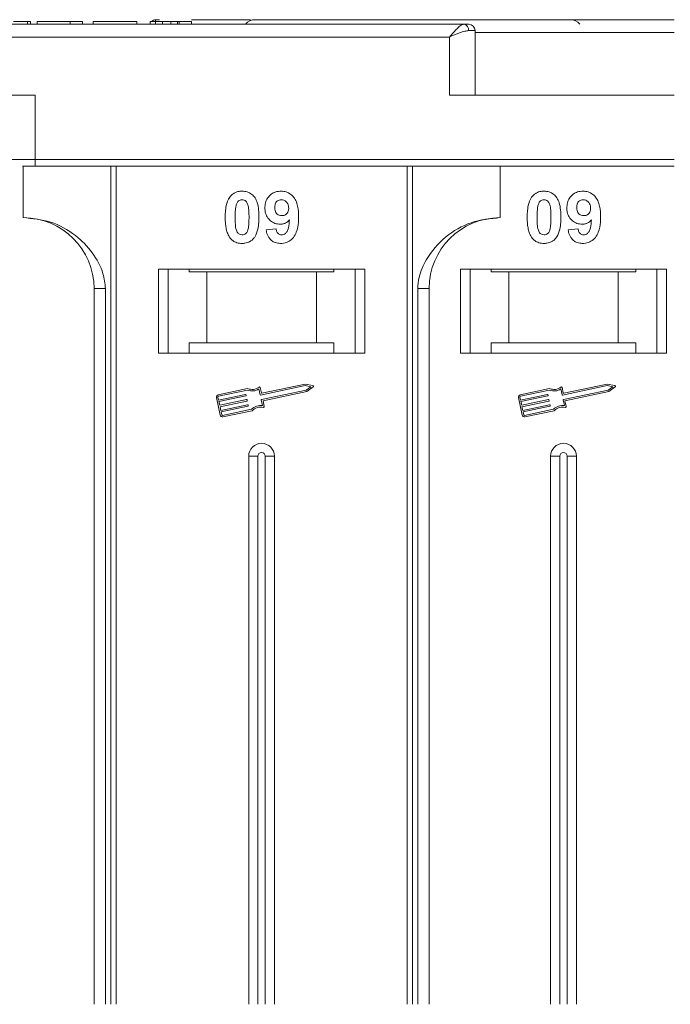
# Model space of a CAD drawing. Header units: millimetres. Extents: x -765 to 710, y 139 to 1172.
# Tile 21 of 76: x -42 to 9, y 445 to 522. Entities that reach past the tile are written whole.
import ezdxf

# ---------------------------------------------------------------- set-up
doc = ezdxf.new("R2010")
doc.units = ezdxf.units.MM

msp = doc.modelspace()

# ---------------------------------------------------------------- linework, layer by layer
at = {"color": 7, "linetype": 'Continuous', "lineweight": 15}
for p, q in [((-7.521, 521.493), (-58.21, 521.493)), ((-41.37, 521.493), (-41.37, 521.693)), ((-41.146, 521.693), (-41.146, 521.493)), ((-31.781, 521.493), (-41.146, 521.493)), ((-40.634, 521.693), (-40.634, 521.493)), ((-40.634, 521.693), (-38.069, 521.693)), ((-38.069, 521.693), (-38.069, 521.493)), ((-38.069, 521.693), (-37.108, 521.693)), ((-37.108, 521.693), (-37.108, 521.493)), ((-36.275, 521.693), (-32.877, 521.693)), ((-36.275, 521.693), (-36.275, 521.493)), ((-32.877, 521.693), (-32.877, 521.493)), ((-31.851, 521.693), (-31.851, 521.493)), ((-31.851, 521.693), (-30.89, 521.693)), ((-31.127, 521.843), (-31.431, 521.843)), ((-31.431, 521.843), (-31.431, 521.843)), ((-30.89, 521.493), (-30.89, 521.693)), ((-30.253, 521.493), (-30.253, 521.693)), ((-29.738, 521.493), (-29.738, 521.693)), ((-29.608, 521.493), (-29.608, 521.693)), ((-29.608, 521.693), (-28.646, 521.693)), ((-28.646, 521.693), (-28.646, 521.493)), ((-6.639, 520.993), (-7.148, 520.993)), ((-6.639, 515.993), (-6.639, 520.993)), ((8.79, 520.843), (-6.639, 520.843)), ((-58.21, 520.493), (-8.639, 520.493)), ((-8.639, 520.493), (-8.639, 515.993)), ((-40.782, 515.993), (-58.21, 515.993)), ((-40.782, 510.993), (-40.782, 515.993)), ((-8.639, 515.993), (8.79, 515.993)), ((-40.782, 510.993), (-42.782, 510.993)), ((8.79, 510.993), (-40.782, 510.993)), ((-40.782, 510.993), (-40.782, 510.493)), ((-41.71, 510.493), (-41.71, 506.493)), ((-40.782, 510.493), (8.79, 510.493)), ((-34.918, 510.493), (-34.918, 445.493)), ((-34.499, 445.493), (-34.499, 510.493)), ((-11.922, 510.493), (-11.922, 445.493)), ((-11.503, 445.493), (-11.503, 510.493)), ((-4.71, 506.493), (-4.71, 510.493)), ((-22.851, 505.537), (-22.082, 505.621)), ((0.578, 505.537), (1.347, 505.621)), ((-15.21, 502.493), (-31.21, 502.493)), ((-31.21, 502.493), (-31.21, 495.993)), ((-30.46, 495.993), (-30.46, 502.493)), ((-28.824, 502.293), (-28.824, 502.493)), ((-17.597, 502.493), (-17.597, 502.293)), ((-15.96, 502.493), (-15.96, 495.993)), ((-15.21, 495.993), (-15.21, 502.493)), ((8.219, 502.493), (-7.781, 502.493)), ((-7.781, 502.493), (-7.781, 495.993)), ((-7.031, 495.993), (-7.031, 502.493)), ((-5.395, 502.293), (-5.395, 502.493)), ((5.833, 502.493), (5.833, 502.293)), ((7.469, 502.493), (7.469, 495.993)), ((8.219, 495.993), (8.219, 502.493)), ((-28.824, 502.293), (-27.46, 502.293)), ((-27.46, 502.293), (-27.46, 496.793)), ((-18.96, 502.293), (-27.46, 502.293)), ((-18.96, 496.793), (-18.96, 502.293)), ((-18.96, 502.293), (-17.597, 502.293)), ((-5.395, 502.293), (-4.031, 502.293)), ((-4.031, 502.293), (-4.031, 496.793)), ((4.469, 502.293), (-4.031, 502.293)), ((4.469, 496.793), (4.469, 502.293)), ((4.469, 502.293), (5.833, 502.293)), ((-36.21, 500.993), (-35.325, 500.993)), ((-36.21, 500.993), (-36.21, 445.493)), ((-35.325, 445.493), (-35.325, 500.993)), ((-11.096, 500.993), (-11.096, 445.493)), ((-10.21, 500.993), (-11.096, 500.993)), ((-10.21, 445.493), (-10.21, 500.993)), ((-28.824, 496.793), (-28.824, 495.993)), ((-27.46, 496.793), (-28.824, 496.793)), ((-18.96, 496.793), (-27.46, 496.793)), ((-17.597, 496.793), (-18.96, 496.793)), ((-17.597, 495.993), (-17.597, 496.793)), ((-4.031, 496.793), (-5.395, 496.793)), ((-5.395, 496.793), (-5.395, 495.993)), ((4.469, 496.793), (-4.031, 496.793)), ((5.833, 496.793), (4.469, 496.793)), ((5.833, 495.993), (5.833, 496.793)), ((-31.21, 495.993), (-15.21, 495.993)), ((-7.781, 495.993), (8.219, 495.993)), ((-24.293, 493.246), (-26.571, 492.764)), ((-23.227, 492.901), (-23.315, 493.316)), ((-19.822, 493.47), (-23.283, 492.739)), ((-19.823, 493.59), (-23.193, 492.878)), ((-19.222, 493.472), (-19.823, 493.59)), ((-19.38, 493.384), (-19.822, 493.47)), ((-19.749, 493.125), (-19.38, 493.384)), ((-19.701, 493.015), (-19.199, 493.366)), ((-0.863, 493.246), (-3.142, 492.764)), ((0.202, 492.901), (0.114, 493.316)), ((3.608, 493.47), (0.146, 492.739)), ((3.607, 493.59), (0.237, 492.878)), ((4.208, 493.472), (3.607, 493.59)), ((4.05, 493.384), (3.608, 493.47)), ((3.68, 493.125), (4.05, 493.384)), ((3.728, 493.015), (4.23, 493.366)), ((-26.707, 492.556), (-26.416, 491.177)), ((-26.592, 492.58), (-26.544, 492.35)), ((-24.304, 493.123), (-26.547, 492.65)), ((-26.544, 492.35), (-24.461, 492.79)), ((-24.437, 492.675), (-26.519, 492.235)), ((-24.426, 492.767), (-24.414, 492.71)), ((-23.318, 492.762), (-23.412, 493.206)), ((-23.21, 492.394), (-19.749, 493.125)), ((-23.1, 492.297), (-19.701, 493.015)), ((-3.278, 492.556), (-2.986, 491.177)), ((-3.163, 492.58), (-3.114, 492.35)), ((-0.875, 493.123), (-3.117, 492.65)), ((-3.114, 492.35), (-1.031, 492.79)), ((-1.007, 492.675), (-3.09, 492.235)), ((-0.997, 492.767), (-0.985, 492.71)), ((0.111, 492.762), (0.018, 493.206)), ((0.219, 492.394), (3.68, 493.125)), ((0.329, 492.297), (3.728, 493.015)), ((-26.519, 492.235), (-26.459, 491.948)), ((-26.459, 491.948), (-24.376, 492.388)), ((-24.352, 492.273), (-26.434, 491.833)), ((-26.434, 491.833), (-26.374, 491.546)), ((-26.374, 491.546), (-24.291, 491.986)), ((-24.267, 491.871), (-26.349, 491.431)), ((-24.341, 492.365), (-24.329, 492.308)), ((-24.256, 491.963), (-24.244, 491.906)), ((-23.139, 491.915), (-23.233, 492.359)), ((-23.006, 491.853), (-23.1, 492.297)), ((-3.09, 492.235), (-3.029, 491.948)), ((-3.029, 491.948), (-0.947, 492.388)), ((-0.922, 492.273), (-3.005, 491.833)), ((-3.005, 491.833), (-2.944, 491.546)), ((-2.944, 491.546), (-0.862, 491.986)), ((-0.837, 491.871), (-2.92, 491.431)), ((-0.912, 492.365), (-0.9, 492.308)), ((-0.827, 491.963), (-0.815, 491.906)), ((0.29, 491.915), (0.196, 492.359)), ((0.423, 491.853), (0.329, 492.297)), ((-26.349, 491.431), (-26.301, 491.201)), ((-26.231, 491.156), (-23.988, 491.63)), ((-26.207, 491.041), (-23.928, 491.522)), ((-2.92, 491.431), (-2.871, 491.201)), ((-2.802, 491.156), (-0.559, 491.63)), ((-2.777, 491.041), (-0.499, 491.522)), ((-24.21, 487.993), (-24.21, 445.493)), ((-24.21, 487.993), (-23.495, 487.993)), ((-23.495, 487.993), (-23.495, 445.493)), ((-22.926, 445.493), (-22.926, 487.993)), ((-22.21, 487.993), (-22.926, 487.993)), ((-22.21, 445.493), (-22.21, 487.993)), ((-0.781, 487.993), (-0.781, 445.493)), ((-0.781, 487.993), (-0.066, 487.993)), ((-0.066, 487.993), (-0.066, 445.493)), ((0.504, 445.493), (0.504, 487.993)), ((1.219, 487.993), (0.504, 487.993)), ((1.219, 445.493), (1.219, 487.993))]:
    msp.add_line(p, q, dxfattribs=at)
for centre, radius, start, end in [((-31.431, 521.493), 0.35, 89.99817, 145.14923), ((-23.71, 520.843), 1, 90, 139.4584), ((-7.595, 521.048), 0.451, 352.91869, 80.47981), ((-7.139, 520.993), 0.5, 0, 90), ((0.719, 520.843), 1, 40.5416, 90), ((-41.71, 500.993), 5.5, 0, 90), ((-4.71, 500.993), 5.5, 90, 180), ((-23.939, 494.044), 0.873, 246.11204, 307.44471), ((-23.373, 493.304), 0.0587, 11.9297, 127.44471), ((-19.233, 493.415), 0.0587, 304.95116, 78.90824), ((-0.51, 494.044), 0.873, 246.11204, 307.44471), ((0.057, 493.304), 0.0587, 11.9297, 127.44471), ((4.196, 493.415), 0.0587, 304.95116, 78.90824), ((-26.535, 492.592), 0.176, 101.9297, 191.9297), ((-26.535, 492.592), 0.0587, 101.9297, 191.9297), ((-24.455, 492.761), 0.0294, 11.9297, 101.9297), ((-24.443, 492.704), 0.0294, 281.9297, 11.9297), ((-23.939, 494.044), 0.99, 248.37041, 302.16635), ((-23.289, 492.768), 0.0294, 191.9297, 281.9297), ((-23.199, 492.907), 0.0294, 191.9297, 281.9297), ((-3.105, 492.592), 0.176, 101.9297, 191.9297), ((-3.105, 492.592), 0.0587, 101.9297, 191.9297), ((-1.025, 492.761), 0.0294, 11.9297, 101.9297), ((-1.013, 492.704), 0.0294, 281.9297, 11.9297), ((-0.51, 494.044), 0.99, 248.37041, 302.16635), ((0.14, 492.768), 0.0294, 191.9297, 281.9297), ((0.231, 492.907), 0.0294, 191.9297, 281.9297), ((-24.37, 492.359), 0.0294, 11.9297, 101.9297), ((-24.358, 492.302), 0.0294, 281.9297, 11.9297), ((-24.285, 491.957), 0.0294, 11.9297, 101.9297), ((-24.273, 491.9), 0.0294, 281.9297, 11.9297), ((-23.282, 490.935), 0.99, 81.69305, 135.48899), ((-23.282, 490.935), 0.873, 76.41469, 137.74736), ((-23.204, 492.365), 0.0294, 101.9297, 191.9297), ((-23.064, 491.841), 0.0587, 256.41469, 11.9297), ((-0.94, 492.359), 0.0294, 11.9297, 101.9297), ((-0.928, 492.302), 0.0294, 281.9297, 11.9297), ((-0.855, 491.957), 0.0294, 11.9297, 101.9297), ((-0.843, 491.9), 0.0294, 281.9297, 11.9297), ((0.147, 490.935), 0.99, 81.69305, 135.48899), ((0.147, 490.935), 0.873, 76.41469, 137.74736), ((0.225, 492.365), 0.0294, 101.9297, 191.9297), ((0.366, 491.841), 0.0587, 256.41469, 11.9297), ((-26.243, 491.213), 0.176, 191.9297, 281.9297), ((-26.243, 491.213), 0.0587, 191.9297, 281.9297), ((-2.814, 491.213), 0.176, 191.9297, 281.9297), ((-2.814, 491.213), 0.0587, 191.9297, 281.9297), ((-23.21, 487.993), 1, 0, 180), ((0.219, 487.993), 1, 0, 180), ((-23.21, 487.993), 0.285, 0, 180), ((0.219, 487.993), 0.285, 0, 180)]:
    msp.add_arc(centre, radius, start, end, dxfattribs=at)
for points, knots in [([(-41.37, 521.693), (-41.43, 521.693), (-41.55, 521.693), (-41.867, 521.693), (-42.187, 521.693), (-42.429, 521.693), (-42.457, 521.693)], [0, 0, 0, 0, 0.250896, 0.502166, 0.940512, 1, 1, 1, 1]), ([(-41.146, 521.693), (-41.147, 521.693), (-41.148, 521.693), (-41.163, 521.693), (-41.187, 521.693), (-41.228, 521.693), (-41.285, 521.693), (-41.341, 521.693), (-41.37, 521.693)], [0, 0, 0, 0, 0.15395, 0.308181, 0.478699, 0.649961, 0.824203, 1, 1, 1, 1]), ([(-31.431, 521.843), (-31.431, 521.836), (-31.43, 521.823), (-31.431, 521.718), (-31.431, 521.606), (-31.438, 521.511), (-31.439, 521.493)], [0, 0, 0, 0, 0.316913, 0.576202, 0.920428, 1, 1, 1, 1]), ([(-30.253, 521.693), (-30.34, 521.693), (-30.479, 521.693), (-30.655, 521.693), (-30.774, 521.693), (-30.884, 521.693), (-30.887, 521.693), (-30.89, 521.693)], [0, 0, 0, 0, 0.189329, 0.302222, 0.415612, 0.548732, 1, 1, 1, 1]), ([(-29.738, 521.693), (-29.778, 521.693), (-29.855, 521.693), (-30.024, 521.693), (-30.16, 521.693), (-30.236, 521.693), (-30.253, 521.693)], [0, 0, 0, 0, 0.330398, 0.624767, 0.917361, 1, 1, 1, 1]), ([(-29.608, 521.693), (-29.61, 521.693), (-29.613, 521.693), (-29.622, 521.693), (-29.636, 521.693), (-29.657, 521.693), (-29.686, 521.693), (-29.721, 521.693), (-29.738, 521.693)], [0, 0, 0, 0, 0.155996, 0.312125, 0.480895, 0.650212, 0.823248, 1, 1, 1, 1]), ([(-24.06, 521.843), (-25.201, 521.843), (-26.714, 521.843), (-28.265, 521.843), (-28.646, 521.843)], [0, 0, 0, 0, 0.753822, 1, 1, 1, 1]), ([(8.79, 521.843), (7.468, 521.843), (4.785, 521.843), (0.763, 521.843), (-2.916, 521.843), (-6.186, 521.843), (-9.045, 521.843), (-11.739, 521.843), (-15.06, 521.843), (-17.886, 521.843), (-20.117, 521.843), (-21.608, 521.843), (-22.789, 521.843), (-23.569, 521.843), (-23.664, 521.843), (-23.71, 521.843)], [0, 0, 0, 0, 0.077646, 0.157699, 0.239994, 0.304338, 0.368672, 0.434385, 0.500088, 0.631328, 0.695673, 0.760006, 0.84231, 0.922361, 1, 1, 1, 1]), ([(-8.639, 520.493), (-8.533, 520.615), (-8.321, 520.86), (-8.012, 521.19), (-7.732, 521.44), (-7.589, 521.476), (-7.521, 521.493)], [0, 0, 0, 0, 0.251131, 0.501805, 0.765641, 1, 1, 1, 1]), ([(-7.148, 520.993), (-7.243, 520.983), (-7.452, 520.961), (-7.951, 520.79), (-8.369, 520.609), (-8.639, 520.493)], [0, 0, 0, 0, 0.227063, 0.501587, 1, 1, 1, 1]), ([(-41.764, 510.493), (-41.743, 510.493), (-41.611, 510.493), (-41.266, 510.493), (-40.94, 510.493), (-40.782, 510.493)], [0, 0, 0, 0, 0.086648, 0.555949, 1, 1, 1, 1]), ([(-25.635, 508.138), (-25.591, 508.188), (-25.501, 508.29), (-25.332, 508.406), (-25.143, 508.489), (-24.974, 508.527), (-24.833, 508.542), (-24.76, 508.543), (-24.723, 508.544)], [0, 0, 0, 0, 0.193776, 0.3936, 0.587864, 0.788908, 0.894169, 1, 1, 1, 1]), ([(-24.723, 508.544), (-24.588, 508.534), (-24.316, 508.514), (-23.964, 508.315), (-23.692, 508.022), (-23.441, 507.421), (-23.426, 506.898), (-23.416, 506.512)], [0, 0, 0, 0, 0.147566, 0.296688, 0.431278, 0.580404, 1, 1, 1, 1]), ([(-22.954, 507.24), (-22.946, 507.374), (-22.931, 507.644), (-22.764, 508.024), (-22.484, 508.32), (-22.113, 508.514), (-21.839, 508.534), (-21.696, 508.544)], [0, 0, 0, 0, 0.197927, 0.397728, 0.597413, 0.790584, 1, 1, 1, 1]), ([(-21.696, 508.544), (-21.561, 508.534), (-21.289, 508.512), (-20.929, 508.31), (-20.637, 508.005), (-20.397, 507.47), (-20.343, 506.961), (-20.339, 506.606), (-20.339, 506.547)], [0, 0, 0, 0, 0.148288, 0.297745, 0.443713, 0.607791, 0.934708, 1, 1, 1, 1]), ([(-2.206, 508.138), (-2.161, 508.188), (-2.071, 508.29), (-1.902, 508.406), (-1.714, 508.489), (-1.544, 508.527), (-1.403, 508.542), (-1.33, 508.543), (-1.294, 508.544)], [0, 0, 0, 0, 0.193776, 0.3936, 0.587864, 0.788908, 0.894169, 1, 1, 1, 1]), ([(-1.294, 508.544), (-1.159, 508.534), (-0.887, 508.514), (-0.534, 508.315), (-0.263, 508.022), (-0.011, 507.421), (0.003, 506.898), (0.014, 506.512)], [0, 0, 0, 0, 0.147566, 0.296688, 0.431278, 0.580404, 1, 1, 1, 1]), ([(0.475, 507.24), (0.483, 507.374), (0.499, 507.644), (0.666, 508.024), (0.946, 508.32), (1.317, 508.514), (1.591, 508.534), (1.733, 508.544)], [0, 0, 0, 0, 0.197927, 0.397728, 0.597413, 0.790584, 1, 1, 1, 1]), ([(1.733, 508.544), (1.869, 508.534), (2.14, 508.512), (2.501, 508.31), (2.792, 508.005), (3.032, 507.47), (3.087, 506.961), (3.09, 506.606), (3.091, 506.547)], [0, 0, 0, 0, 0.148288, 0.297745, 0.443713, 0.607791, 0.934708, 1, 1, 1, 1]), ([(-26.031, 506.52), (-26.029, 506.654), (-26.024, 506.957), (-25.952, 507.486), (-25.811, 507.908), (-25.652, 508.115), (-25.635, 508.138)], [0, 0, 0, 0, 0.2367308, 0.5375555, 0.9496679, 1, 1, 1, 1]), ([(-25.176, 507.485), (-25.153, 507.554), (-25.114, 507.666), (-25.006, 507.792), (-24.882, 507.858), (-24.784, 507.875), (-24.73, 507.877), (-24.723, 507.878)], [0, 0, 0, 0, 0.334804, 0.542561, 0.750382, 0.970721, 1, 1, 1, 1]), ([(-24.723, 507.878), (-24.667, 507.872), (-24.564, 507.862), (-24.432, 507.786), (-24.32, 507.638), (-24.224, 507.363), (-24.19, 506.971), (-24.186, 506.671), (-24.185, 506.52)], [0, 0, 0, 0, 0.104614, 0.188814, 0.273512, 0.444127, 0.719481, 1, 1, 1, 1]), ([(-22.185, 507.279), (-22.181, 507.366), (-22.174, 507.504), (-22.1, 507.683), (-21.991, 507.79), (-21.847, 507.864), (-21.741, 507.873), (-21.681, 507.878)], [0, 0, 0, 0, 0.29132, 0.465539, 0.641632, 0.798664, 1, 1, 1, 1]), ([(-21.681, 507.878), (-21.613, 507.87), (-21.476, 507.856), (-21.302, 507.739), (-21.174, 507.581), (-21.116, 507.398), (-21.11, 507.278), (-21.108, 507.222)], [0, 0, 0, 0, 0.207955, 0.420406, 0.62732, 0.827707, 1, 1, 1, 1]), ([(-2.602, 506.52), (-2.599, 506.654), (-2.594, 506.957), (-2.522, 507.486), (-2.382, 507.908), (-2.223, 508.115), (-2.206, 508.138)], [0, 0, 0, 0, 0.236731, 0.537555, 0.949668, 1, 1, 1, 1]), ([(-1.747, 507.485), (-1.723, 507.554), (-1.685, 507.666), (-1.577, 507.792), (-1.453, 507.858), (-1.354, 507.875), (-1.3, 507.877), (-1.294, 507.878)], [0, 0, 0, 0, 0.334804, 0.542561, 0.750382, 0.970721, 1, 1, 1, 1]), ([(-1.294, 507.878), (-1.237, 507.872), (-1.135, 507.862), (-1.003, 507.786), (-0.89, 507.638), (-0.794, 507.363), (-0.76, 506.971), (-0.757, 506.671), (-0.755, 506.52)], [0, 0, 0, 0, 0.104614, 0.188814, 0.273512, 0.444127, 0.719481, 1, 1, 1, 1]), ([(1.245, 507.279), (1.249, 507.366), (1.255, 507.504), (1.33, 507.683), (1.439, 507.79), (1.582, 507.864), (1.689, 507.873), (1.749, 507.878)], [0, 0, 0, 0, 0.29132, 0.465539, 0.641632, 0.798664, 1, 1, 1, 1]), ([(1.749, 507.878), (1.816, 507.87), (1.953, 507.856), (2.128, 507.739), (2.256, 507.581), (2.313, 507.398), (2.319, 507.278), (2.322, 507.222)], [0, 0, 0, 0, 0.207955, 0.420406, 0.62732, 0.827707, 1, 1, 1, 1]), ([(-25.262, 506.52), (-25.261, 506.587), (-25.26, 506.72), (-25.254, 506.901), (-25.244, 507.062), (-25.23, 507.204), (-25.212, 507.346), (-25.188, 507.438), (-25.176, 507.485)], [0, 0, 0, 0, 0.2059417, 0.4119594, 0.558149, 0.7045024, 0.8518015, 1, 1, 1, 1]), ([(-21.772, 505.98), (-21.908, 505.992), (-22.18, 506.017), (-22.531, 506.234), (-22.798, 506.539), (-22.937, 506.894), (-22.949, 507.135), (-22.954, 507.24)], [0, 0, 0, 0, 0.210189, 0.421773, 0.623603, 0.837034, 1, 1, 1, 1]), ([(-21.642, 506.647), (-21.71, 506.653), (-21.836, 506.664), (-21.999, 506.757), (-22.111, 506.889), (-22.176, 507.069), (-22.181, 507.201), (-22.185, 507.279)], [0, 0, 0, 0, 0.213937, 0.398075, 0.583091, 0.751666, 1, 1, 1, 1]), ([(-21.108, 507.222), (-21.112, 507.143), (-21.12, 507.01), (-21.206, 506.841), (-21.327, 506.731), (-21.476, 506.658), (-21.587, 506.65), (-21.642, 506.647)], [0, 0, 0, 0, 0.2673945, 0.4472142, 0.6271221, 0.8130653, 1, 1, 1, 1]), ([(-1.832, 506.52), (-1.832, 506.587), (-1.831, 506.72), (-1.825, 506.901), (-1.815, 507.062), (-1.801, 507.204), (-1.782, 507.346), (-1.758, 507.438), (-1.747, 507.485)], [0, 0, 0, 0, 0.205942, 0.411959, 0.558149, 0.704502, 0.851801, 1, 1, 1, 1]), ([(1.657, 505.98), (1.522, 505.992), (1.25, 506.017), (0.899, 506.234), (0.631, 506.539), (0.493, 506.894), (0.481, 507.135), (0.475, 507.24)], [0, 0, 0, 0, 0.210189, 0.421773, 0.623603, 0.837034, 1, 1, 1, 1]), ([(1.787, 506.647), (1.719, 506.653), (1.594, 506.664), (1.43, 506.757), (1.319, 506.889), (1.254, 507.069), (1.248, 507.201), (1.245, 507.279)], [0, 0, 0, 0, 0.213937, 0.398075, 0.583091, 0.751666, 1, 1, 1, 1]), ([(2.322, 507.222), (2.317, 507.143), (2.309, 507.01), (2.223, 506.841), (2.103, 506.731), (1.953, 506.658), (1.843, 506.65), (1.787, 506.647)], [0, 0, 0, 0, 0.2673945, 0.4472142, 0.6271221, 0.8130653, 1, 1, 1, 1]), ([(-35.325, 500.993), (-35.369, 501.384), (-35.48, 502.382), (-36.303, 503.836), (-37.673, 505.249), (-39.539, 506.286), (-40.989, 506.424), (-41.71, 506.493)], [0, 0, 0, 0, 0.125713, 0.321276, 0.524466, 0.763484, 1, 1, 1, 1]), ([(-25.638, 504.904), (-25.678, 504.958), (-25.757, 505.068), (-25.865, 505.305), (-25.956, 505.612), (-26.005, 505.949), (-26.028, 506.253), (-26.03, 506.431), (-26.031, 506.52)], [0, 0, 0, 0, 0.118441, 0.239346, 0.459593, 0.684925, 0.84224, 1, 1, 1, 1]), ([(-24.723, 505.16), (-24.792, 505.168), (-24.902, 505.181), (-25.03, 505.269), (-25.134, 505.422), (-25.227, 505.696), (-25.256, 506.086), (-25.26, 506.375), (-25.262, 506.52)], [0, 0, 0, 0, 0.12537, 0.20229, 0.279179, 0.464758, 0.730582, 1, 1, 1, 1]), ([(-24.185, 506.52), (-24.185, 506.453), (-24.186, 506.32), (-24.192, 506.139), (-24.202, 505.978), (-24.216, 505.835), (-24.235, 505.692), (-24.259, 505.599), (-24.271, 505.552)], [0, 0, 0, 0, 0.20527, 0.410616, 0.55715, 0.703844, 0.851471, 1, 1, 1, 1]), ([(-23.416, 506.512), (-23.418, 506.379), (-23.423, 506.075), (-23.494, 505.557), (-23.632, 505.137), (-23.789, 504.929), (-23.811, 504.899)], [0, 0, 0, 0, 0.237281, 0.538591, 0.932677, 1, 1, 1, 1]), ([(-21.049, 506.315), (-21.096, 506.266), (-21.189, 506.167), (-21.336, 506.079), (-21.463, 506.027), (-21.562, 505.999), (-21.666, 505.984), (-21.737, 505.981), (-21.772, 505.98)], [0, 0, 0, 0, 0.243491, 0.496266, 0.61821, 0.741704, 0.870158, 1, 1, 1, 1]), ([(-20.339, 506.547), (-20.342, 506.413), (-20.35, 506.012), (-20.441, 505.456), (-20.719, 504.948), (-21.066, 504.645), (-21.436, 504.507), (-21.669, 504.497), (-21.754, 504.493)], [0, 0, 0, 0, 0.142337, 0.429127, 0.589943, 0.751205, 0.909895, 1, 1, 1, 1]), ([(-21.655, 505.16), (-21.601, 505.165), (-21.493, 505.176), (-21.341, 505.275), (-21.2, 505.445), (-21.091, 505.807), (-21.066, 506.108), (-21.049, 506.315)], [0, 0, 0, 0, 0.112015, 0.224355, 0.367768, 0.565827, 1, 1, 1, 1]), ([(-4.71, 506.493), (-5.47, 506.417), (-6.991, 506.264), (-9.012, 505.074), (-10.344, 503.523), (-11.005, 502.079), (-11.071, 501.287), (-11.096, 500.993)], [0, 0, 0, 0, 0.249096, 0.498243, 0.745205, 0.90541, 1, 1, 1, 1]), ([(-2.209, 504.904), (-2.248, 504.958), (-2.328, 505.068), (-2.436, 505.305), (-2.526, 505.612), (-2.576, 505.949), (-2.598, 506.253), (-2.6, 506.431), (-2.602, 506.52)], [0, 0, 0, 0, 0.1184406, 0.2393457, 0.4595932, 0.6849248, 0.8422399, 1, 1, 1, 1]), ([(-1.294, 505.16), (-1.362, 505.168), (-1.472, 505.181), (-1.6, 505.269), (-1.705, 505.422), (-1.797, 505.696), (-1.826, 506.086), (-1.83, 506.375), (-1.832, 506.52)], [0, 0, 0, 0, 0.12537, 0.20229, 0.279179, 0.464758, 0.730582, 1, 1, 1, 1]), ([(-0.755, 506.52), (-0.756, 506.453), (-0.757, 506.32), (-0.763, 506.139), (-0.773, 505.978), (-0.787, 505.835), (-0.805, 505.692), (-0.829, 505.599), (-0.841, 505.552)], [0, 0, 0, 0, 0.20527, 0.410616, 0.55715, 0.703844, 0.851471, 1, 1, 1, 1]), ([(0.014, 506.512), (0.012, 506.379), (0.006, 506.075), (-0.064, 505.557), (-0.203, 505.137), (-0.359, 504.929), (-0.382, 504.899)], [0, 0, 0, 0, 0.237281, 0.538591, 0.932677, 1, 1, 1, 1]), ([(2.38, 506.315), (2.334, 506.266), (2.24, 506.167), (2.093, 506.079), (1.967, 506.027), (1.867, 505.999), (1.764, 505.984), (1.693, 505.981), (1.657, 505.98)], [0, 0, 0, 0, 0.243491, 0.496266, 0.61821, 0.741704, 0.870158, 1, 1, 1, 1]), ([(3.091, 506.547), (3.088, 506.413), (3.079, 506.012), (2.989, 505.456), (2.71, 504.948), (2.364, 504.645), (1.994, 504.507), (1.76, 504.497), (1.676, 504.493)], [0, 0, 0, 0, 0.142337, 0.429127, 0.589943, 0.751205, 0.909895, 1, 1, 1, 1]), ([(1.774, 505.16), (1.828, 505.165), (1.937, 505.176), (2.088, 505.275), (2.229, 505.445), (2.339, 505.807), (2.363, 506.108), (2.38, 506.315)], [0, 0, 0, 0, 0.112015, 0.224355, 0.367768, 0.565827, 1, 1, 1, 1]), ([(-24.271, 505.552), (-24.294, 505.483), (-24.332, 505.372), (-24.439, 505.246), (-24.561, 505.18), (-24.66, 505.162), (-24.715, 505.16), (-24.723, 505.16)], [0, 0, 0, 0, 0.333678, 0.540413, 0.747264, 0.961209, 1, 1, 1, 1]), ([(-21.754, 504.493), (-21.89, 504.504), (-22.135, 504.524), (-22.449, 504.706), (-22.692, 504.986), (-22.806, 505.284), (-22.842, 505.483), (-22.851, 505.537)], [0, 0, 0, 0, 0.2427882, 0.4388655, 0.6348012, 0.9009361, 1, 1, 1, 1]), ([(-22.082, 505.621), (-22.069, 505.541), (-22.048, 505.418), (-21.958, 505.274), (-21.854, 505.197), (-21.747, 505.164), (-21.68, 505.161), (-21.655, 505.16)], [0, 0, 0, 0, 0.3447142, 0.5290593, 0.7142089, 0.8921959, 1, 1, 1, 1]), ([(-0.841, 505.552), (-0.865, 505.483), (-0.902, 505.372), (-1.01, 505.246), (-1.132, 505.18), (-1.231, 505.162), (-1.285, 505.16), (-1.294, 505.16)], [0, 0, 0, 0, 0.333678, 0.540413, 0.747264, 0.961209, 1, 1, 1, 1]), ([(1.676, 504.493), (1.54, 504.504), (1.294, 504.524), (0.981, 504.706), (0.738, 504.986), (0.624, 505.284), (0.588, 505.483), (0.578, 505.537)], [0, 0, 0, 0, 0.2427882, 0.4388655, 0.6348012, 0.9009361, 1, 1, 1, 1]), ([(1.347, 505.621), (1.361, 505.541), (1.381, 505.418), (1.471, 505.274), (1.576, 505.197), (1.683, 505.164), (1.749, 505.161), (1.774, 505.16)], [0, 0, 0, 0, 0.3447142, 0.5290593, 0.7142089, 0.8921959, 1, 1, 1, 1]), ([(-24.723, 504.493), (-24.79, 504.495), (-24.925, 504.5), (-25.123, 504.543), (-25.313, 504.621), (-25.458, 504.72), (-25.565, 504.818), (-25.614, 504.875), (-25.638, 504.904)], [0, 0, 0, 0, 0.192635, 0.388697, 0.582015, 0.783044, 0.890959, 1, 1, 1, 1]), ([(-23.811, 504.899), (-23.856, 504.849), (-23.946, 504.747), (-24.115, 504.631), (-24.304, 504.548), (-24.473, 504.51), (-24.614, 504.495), (-24.687, 504.494), (-24.723, 504.493)], [0, 0, 0, 0, 0.193769, 0.393564, 0.587886, 0.789131, 0.894283, 1, 1, 1, 1]), ([(-1.294, 504.493), (-1.361, 504.495), (-1.495, 504.5), (-1.693, 504.543), (-1.884, 504.621), (-2.029, 504.72), (-2.136, 504.818), (-2.184, 504.875), (-2.209, 504.904)], [0, 0, 0, 0, 0.192635, 0.388697, 0.582015, 0.783044, 0.890959, 1, 1, 1, 1]), ([(-0.382, 504.899), (-0.426, 504.849), (-0.516, 504.747), (-0.685, 504.631), (-0.874, 504.548), (-1.043, 504.51), (-1.185, 504.495), (-1.257, 504.494), (-1.294, 504.493)], [0, 0, 0, 0, 0.193769, 0.393564, 0.587886, 0.789131, 0.894283, 1, 1, 1, 1])]:
    msp.add_open_spline(points, degree=3, knots=knots, dxfattribs=at)
msp.add_open_spline([(-7.521, 521.493), (-7.411, 521.493), (-7.192, 521.493), (-7.156, 521.493), (-7.139, 521.493)], degree=3, dxfattribs=at)

doc.saveas('drawing.dxf')
